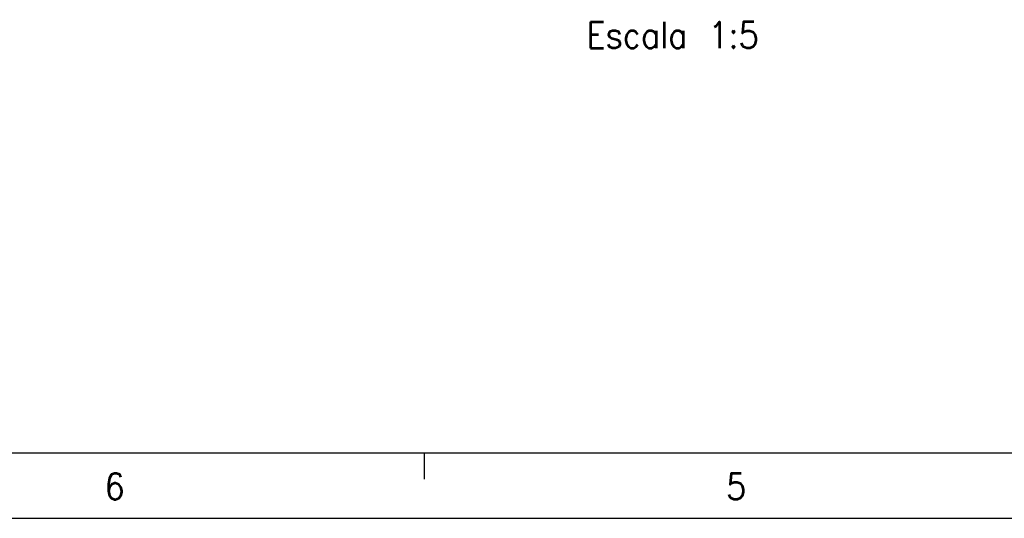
# Model space of a CAD drawing. Header units: millimetres. Extents: x -500 to 1029, y -592 to 328.
# Tile 6 of 24: x -180 to -104, y -92 to -54. Entities that reach past the tile are written whole.
import ezdxf

# ---------------------------------------------------------------- set-up
doc = ezdxf.new("R2010")
doc.units = ezdxf.units.MM
doc.layers.add('1', color=7, linetype='Continuous')
doc.styles.add('CONVERTER_12', font='txt.shx', dxfattribs={"width": 0.9})

# ---------------------------------------------------------------- blocks, each defined once
blk = doc.blocks.new('Iso0', base_point=(-732.75, -185))
at = {"layer": '1', "color": 2, "insert": (-649.09, -251.45), "char_height": 10, "attachment_point": 2, "line_spacing_factor": 1.20048, "style": 'CONVERTER_12'}
blk.add_mtext(' \\PEscala 1:5', dxfattribs=at)
blk = doc.blocks.new('_A2', base_point=(89.413, -87.216))
at = {"layer": '1', "color": 7, "linetype": 'Continuous'}
blk.add_line((-479.587, -87.216), (89.413, -87.216), dxfattribs=at)
at = {"layer": '1', "color": 2, "linetype": 'Continuous'}
for p, q in [((-148.77, -89.216), (-148.77, -87.216)), ((-499.587, -92.216), (94.413, -92.216))]:
    blk.add_line(p, q, dxfattribs=at)
at = {"layer": '1', "color": 2, "char_height": 2, "attachment_point": 4, "line_spacing_factor": 1.20048, "style": 'CONVERTER_12'}
for s, insert in [('6', (-173.228, -89.781)), ('5', (-125.725, -89.781))]:
    blk.add_mtext(s, dxfattribs=dict(at, insert=insert))

msp = doc.modelspace()

# ---------------------------------------------------------------- block references
msp.add_blockref('_A2', (89.413, -87.216))
at = {"xscale": 0.2, "yscale": 0.2, "zscale": 0.2}
msp.add_blockref('Iso0', (-146.55, -37), dxfattribs=at)

doc.saveas('drawing.dxf')
